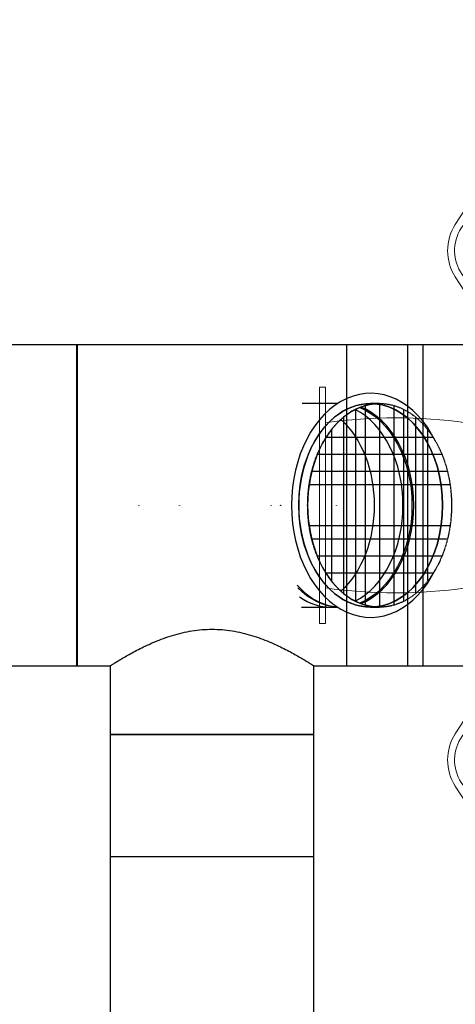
# Model space of a CAD drawing. Header units: millimetres. Extents: x -374129 to 1163271, y -112652 to 695637.
# Tile 122 of 256: x 54041 to 54469, y -32979 to -32013. Entities that reach past the tile are written whole.
import ezdxf
from ezdxf import colors
from ezdxf.entities.mleader import LeaderData, LeaderLine
from ezdxf.math import Vec2, Vec3

# ---------------------------------------------------------------- set-up
doc = ezdxf.new("R2010")
doc.units = ezdxf.units.MM
doc.linetypes.add('DASHED', pattern=[0.75, 0.5, -0.25])
doc.layers.add('KRT_opisy', color=146, linetype='Continuous')
doc.layers.add('KRT_technologia', color=30, linetype='Continuous')
doc.styles.add('WYMIAR', font='romans.shx', dxfattribs={"width": 0.8})

# ---------------------------------------------------------------- blocks, each defined once
blk = doc.blocks.new('sys napowietrzania')
at = {"layer": 'KRT_technologia', "lineweight": 13}
for p, q in [((55516.29, -83.64, -3070), (55488.97, -126.04, -3070)), ((55488.97, -177.49, -3070), (55506.4, -204.54, -3070)), ((55355.4, -517.76, -3070), (55355.4, -285.76, -3070)), ((55361.4, -285.76, -3070), (55355.4, -285.76, -3070)), ((55355.4, -517.76, -3070), (55355.4, -285.76, -3070)), ((55361.4, -285.76, -3070), (55355.4, -285.76, -3070)), ((55361.4, -285.76, -3070), (55361.4, -517.76, -3070)), ((55361.4, -285.76, -3070), (55361.4, -517.76, -3070)), ((55361.4, -517.76, -3070), (55355.4, -517.76, -3070)), ((55361.4, -517.76, -3070), (55355.4, -517.76, -3070)), ((55506.4, -598.99, -3070), (55488.97, -626.04, -3070)), ((55488.97, -677.49, -3070), (55516.29, -719.89, -3070))]:
    blk.add_line(p, q, dxfattribs=at)
at = {"layer": 'KRT_technologia', "linetype": 'ByBlock', "lineweight": -2, "extrusion": (-1.22465e-16, 1, 1.83697e-16)}
for p, q in [((55116.9, -244.26, 904.27), (54537.9, -244.26, 904.27)), ((55116.9, -501.76, -2420), (55117.37, -501.76, -2420)), ((54537.9, -559.26, 904.27), (55116.9, -559.26, 904.27))]:
    blk.add_line(p, q, dxfattribs=at)
at = {"layer": 'KRT_technologia', "linetype": 'Continuous', "lineweight": -2}
for p, q in [((55116.9, -559.26, 904.27), (55116.9, -244.26, 904.27)), ((55349.87, -626.89, 904.27), (55149.87, -626.89, 904.27)), ((55349.87, -746.89, 904.27), (55149.87, -746.89, 904.27))]:
    blk.add_line(p, q, dxfattribs=at)
at = {"layer": 'KRT_technologia', "linetype": 'ByBlock', "lineweight": -2, "extrusion": (2.44929e-16, -6.12323e-17, -1)}
for p, q in [((55517.36, -244.26, 904.27), (55117.36, -244.26, 904.27)), ((55117.36, -559.26, 904.27), (55149.86, -559.26, 904.27)), ((55149.87, -559.26, 904.27), (55149.87, -626.76, 904.27)), ((55349.86, -559.26, 904.27), (55517.36, -559.26, 904.27)), ((55349.87, -626.76, 904.27), (55349.87, -559.26, 904.27))]:
    blk.add_line(p, q, dxfattribs=at)
at = {"layer": 'KRT_technologia', "linetype": 'Continuous', "lineweight": -2, "extrusion": (2.44929e-16, -6.12323e-17, -1)}
for p, q in [((55117.37, -244.26, 904.27), (55117.37, -559.26, 904.27)), ((55382.37, -559.26, 904.27), (55382.37, -244.26, 904.27)), ((55149.87, -626.76, 904.27), (55349.87, -626.76, 904.27))]:
    blk.add_line(p, q, dxfattribs=at)
at = {"layer": 'KRT_technologia', "linetype": 'Continuous', "lineweight": -3}
for p, q in [((55442.37, -559.26, 904.27), (55442.37, -244.26, 904.27)), ((55457.37, -559.26, 904.27), (55457.37, -244.26, 904.27))]:
    blk.add_line(p, q, dxfattribs=at)
at = {"layer": 'KRT_technologia', "linetype": 'ByBlock', "lineweight": -2, "extrusion": (0, -1, -1.83697e-16)}
for p, q in [((55117.37, -301.76, -327.5), (55116.9, -301.76, -327.5)), ((55116.9, -501.76, -327.5), (55117.37, -501.76, -327.5))]:
    blk.add_line(p, q, dxfattribs=at)
at = {"layer": 'KRT_technologia', "linetype": 'ByBlock', "lineweight": -2, "extrusion": (2.16489e-16, -1, -9.40243e-17)}
for p, q in [((55373.31, -301.76, -247.05), (55338.54, -301.76, -247.05)), ((55414.55, -301.76, -224.07), (55405.71, -301.76, -224.07)), ((55338.54, -501.76, -247.05), (55373.31, -501.76, -247.05)), ((55405.71, -501.76, -224.07), (55414.55, -501.76, -224.07))]:
    blk.add_line(p, q, dxfattribs=at)
at = {"layer": 'KRT_technologia', "linetype": 'Continuous', "lineweight": -3, "extrusion": (2.16489e-16, -1, -9.40243e-17)}
for p, q in [((55390.98, -307.48, -224.07), (55390.98, -496.05, -224.07)), ((55400.41, -303.78, -224.07), (55400.41, -499.74, -224.07)), ((55414.55, -301.76, -224.07), (55414.55, -501.76, -224.07)), ((55428.69, -303.78, -224.07), (55428.69, -499.74, -224.07)), ((55438.12, -307.48, -224.07), (55438.12, -496.05, -224.07)), ((55379.19, -315.16, -224.07), (55379.19, -488.37, -224.07)), ((55449.9, -315.16, -224.07), (55449.9, -488.37, -224.07)), ((55367.41, -327.23, -224.07), (55367.41, -476.3, -224.07)), ((55461.69, -327.23, -224.07), (55461.69, -476.3, -224.07)), ((55467.25, -335.1, -224.07), (55361.84, -335.1, -224.07)), ((55475.79, -351.76, -224.07), (55353.31, -351.76, -224.07)), ((55481.22, -368.43, -224.07), (55347.88, -368.43, -224.07)), ((55483.83, -381.76, -224.07), (55345.27, -381.76, -224.07)), ((55483.83, -421.76, -224.07), (55345.27, -421.76, -224.07)), ((55481.22, -435.1, -224.07), (55347.88, -435.1, -224.07)), ((55475.79, -451.76, -224.07), (55353.31, -451.76, -224.07)), ((55467.25, -468.43, -224.07), (55361.84, -468.43, -224.07))]:
    blk.add_line(p, q, dxfattribs=at)
at = {"layer": 'KRT_technologia', "linetype": 'ByBlock', "lineweight": -2, "extrusion": (-1.83697e-16, 1, 6.12323e-17)}
blk.add_line((55337.91, -501.76, -318.71), (55338.54, -501.76, -318.71), dxfattribs=at)
at = {"layer": 'KRT_technologia', "linetype": 'ByBlock', "lineweight": -2}
for p, q in [((55149.87, -626.76, 904.27), (55149.87, -1027.89, 904.27)), ((55349.87, -1027.89, 904.27), (55349.87, -626.76, 904.27))]:
    blk.add_line(p, q, dxfattribs=at)
for centre in [(55177.9, -401.76, -327.5), (55217.9, -401.76, -2420), (55307.9, -401.76, -2420), (55317.32, -401.76, -318.71), (55372.12, -401.76, -247.05)]:
    blk.add_circle(centre, 0.05, dxfattribs=at)
at = {"layer": 'KRT_technologia', "lineweight": 13}
for centre, radius, start, end in [((55528.9, -151.76, -3070), 40.65, 100.63085, 236.39656), ((55528.9, -151.76, -3070), 47.5, 147.20283, 212.79717), ((55430.4, -794.36, -3070), 478.6, 81.71075, 98.28925), ((55430.4, -9.16, -3070), 478.6, 261.71075, 278.28925), ((55528.9, -651.76, -3070), 40.65, 123.60344, 259.36915), ((55528.9, -651.76, -3070), 47.5, 147.20283, 212.79717)]:
    blk.add_arc(centre, radius, start, end, dxfattribs=at)
at = {"layer": 'KRT_technologia', "linetype": 'ByBlock', "lineweight": -2}
for centre, major_axis, start_param, end_param in [((55405.71, -401.76, -224.07), (0, 110), 5.321052, 7.853982), ((55414.55, -401.76, -224.07), (0, 100), 0, 3.141593), ((55405.71, -401.76, -224.07), (0, -110), 4.712389, 7.245316)]:
    blk.add_ellipse(centre, major_axis=major_axis, ratio=0.707107, start_param=start_param, end_param=end_param, dxfattribs=at)
at = {"layer": 'KRT_technologia', "linetype": 'Continuous', "lineweight": -2}
for major_axis, start_param, end_param in [((0, 100), 0, 3.141593), ((0, -100), 0.062524, 3.079071)]:
    blk.add_ellipse((55405.71, -401.76, -247.05), major_axis=major_axis, ratio=0.707107, start_param=start_param, end_param=end_param, dxfattribs=at)
at = {"layer": 'KRT_technologia', "linetype": 'ByBlock', "lineweight": -2, "extrusion": (1.11022e-16, 1.91241e-32, -1)}
blk.add_ellipse((55405.71, -401.76, -224.07), major_axis=(0, 100), ratio=0.707107, start_param=4.712389, end_param=6.283185, dxfattribs=at)
at = {"layer": 'KRT_technologia', "linetype": 'DASHED', "lineweight": -3}
blk.add_ellipse((55414.55, -401.76, -224.07), major_axis=(0, 100), ratio=0.707107, dxfattribs=at)
at = {"layer": 'KRT_technologia', "linetype": 'Continuous', "lineweight": -3}
for centre, start_param, end_param in [((55366.82, -401.76, -247.05), 0.344257, 2.797338), ((55377.43, -401.76, -247.05), 0.265544, 2.876051), ((55377.43, -401.76, -247.05), 5.61518, 6.22066), ((55366.82, -401.76, -247.05), 5.830666, 6.283185)]:
    blk.add_ellipse(centre, major_axis=(0, -100), ratio=0.707107, start_param=start_param, end_param=end_param, dxfattribs=at)
at = {"layer": 'KRT_technologia', "linetype": 'ByBlock', "lineweight": -2, "extrusion": (-1.68828e-29, 1.59005e-29, -1)}
blk.add_ellipse((55375.66, -401.76, -224.07), major_axis=(0, 100), ratio=0.707107, start_param=0.278526, end_param=2.863064, dxfattribs=at)
at = {"layer": 'KRT_technologia', "linetype": 'ByBlock', "lineweight": -2, "extrusion": (-1.53871e-29, 3.2787e-30, -1)}
blk.add_ellipse((55405.71, -401.76, -224.07), major_axis=(0, 100), ratio=0.707107, start_param=0.062522, end_param=3.079069, dxfattribs=at)
at = {"layer": 'KRT_technologia', "linetype": 'Continuous', "lineweight": -2, "extrusion": (-2.9332e-30, -3.03218e-30, -1)}
blk.add_ellipse((55338.54, -401.76, -247.05), major_axis=(0, 100), ratio=0.707107, start_param=0.567365, end_param=2.574226, dxfattribs=at)
at = {"layer": 'KRT_technologia', "linetype": 'Continuous', "lineweight": -2, "extrusion": (-2.00722e-32, -1.2326e-32, -1)}
blk.add_ellipse((55338.54, -401.76, -318.71), major_axis=(0, 100), ratio=0.707107, start_param=0.567365, end_param=1.570796, dxfattribs=at)
at = {"layer": 'KRT_technologia', "linetype": 'ByBlock', "lineweight": -2, "extrusion": (-2.03552e-32, -1.2326e-32, -1)}
blk.add_ellipse((55405.71, -401.76, -224.07), major_axis=(0, -100), ratio=0.707107, start_param=0, end_param=1.570796, dxfattribs=at)
at = {"layer": 'KRT_technologia', "linetype": 'Continuous', "lineweight": -2, "extrusion": (-7.82902e-46, -1.2326e-32, -1)}
blk.add_ellipse((55338.54, -401.76, -318.71), major_axis=(0, -100), ratio=0.707107, start_param=4.712389, end_param=5.715818, dxfattribs=at)
at = {"layer": 'KRT_technologia', "linetype": 'ByBlock', "lineweight": -2, "extrusion": (-1.11022e-16, 1.58896e-29, -1)}
blk.add_ellipse((55375.66, -401.76, -224.07), major_axis=(0, -100), ratio=0.707107, start_param=0.03456, end_param=0.627803, dxfattribs=at)
at = {"layer": 'KRT_technologia', "linetype": 'Continuous', "lineweight": -3}
blk.add_open_spline([(55149.87, -559.26, 904.27), (55149.87, -559.26, 904.27), (55150.02, -559.16, 904.27), (55150.67, -558.75, 904.27), (55151.16, -558.44, 904.27), (55152.48, -557.62, 904.27), (55153.3, -557.1, 904.27), (55155.27, -555.89, 904.27), (55156.41, -555.19, 904.27), (55158.99, -553.63, 904.27), (55160.44, -552.77, 904.27), (55163.58, -550.93, 904.27), (55165.29, -549.94, 904.27), (55168.93, -547.9, 904.27), (55170.86, -546.83, 904.27), (55174.89, -544.68, 904.27), (55177, -543.58, 904.27), (55181.33, -541.4, 904.27), (55183.65, -540.28, 904.27), (55188.53, -538.01, 904.27), (55191.1, -536.87, 904.27), (55196.46, -534.63, 904.27), (55199.25, -533.52, 904.27), (55205.02, -531.42, 904.27), (55208, -530.41, 904.27), (55214.11, -528.55, 904.27), (55217.25, -527.7, 904.27), (55223.62, -526.2, 904.27), (55226.86, -525.56, 904.27), (55233.4, -524.51, 904.27), (55236.7, -524.11, 904.27), (55243.3, -523.58, 904.27), (55246.6, -523.45, 904.27), (55253.13, -523.45, 904.27), (55256.43, -523.58, 904.27), (55263.03, -524.11, 904.27), (55266.33, -524.51, 904.27), (55272.87, -525.56, 904.27), (55276.11, -526.2, 904.27), (55282.48, -527.7, 904.27), (55285.62, -528.55, 904.27), (55291.73, -530.41, 904.27), (55294.71, -531.42, 904.27), (55300.48, -533.52, 904.27), (55303.27, -534.63, 904.27), (55308.63, -536.87, 904.27), (55311.2, -538.01, 904.27), (55316.08, -540.28, 904.27), (55318.4, -541.4, 904.27), (55322.73, -543.58, 904.27), (55324.84, -544.68, 904.27), (55328.87, -546.83, 904.27), (55330.8, -547.9, 904.27), (55334.44, -549.94, 904.27), (55336.15, -550.93, 904.27), (55339.29, -552.77, 904.27), (55340.74, -553.63, 904.27), (55343.32, -555.19, 904.27), (55344.46, -555.89, 904.27), (55346.43, -557.1, 904.27), (55347.25, -557.62, 904.27), (55348.57, -558.44, 904.27), (55349.06, -558.75, 904.27), (55349.71, -559.16, 904.27), (55349.87, -559.26, 904.27), (55349.87, -559.26, 904.27)], degree=3, knots=[156.183321, 156.183321, 156.183321, 156.183321, 165.902838, 165.902838, 175.622355, 175.622355, 185.341872, 185.341872, 195.061389, 195.061389, 204.780905, 204.780905, 214.500422, 214.500422, 224.219939, 224.219939, 233.939456, 233.939456, 243.742854, 243.742854, 253.546253, 253.546253, 263.349651, 263.349651, 273.153049, 273.153049, 282.956448, 282.956448, 292.759846, 292.759846, 302.563245, 302.563245, 312.366643, 312.366643, 322.170041, 322.170041, 331.97344, 331.97344, 341.776838, 341.776838, 351.580236, 351.580236, 361.383635, 361.383635, 371.187033, 371.187033, 380.990432, 380.990432, 390.79383, 390.79383, 400.513347, 400.513347, 410.232864, 410.232864, 419.95238, 419.95238, 429.671897, 429.671897, 439.391414, 439.391414, 449.110931, 449.110931, 458.830448, 458.830448, 468.549964, 468.549964, 468.549964, 468.549964], dxfattribs=at)

msp = doc.modelspace()

# ---------------------------------------------------------------- block references
msp.add_blockref('sys napowietrzania', (-1019.98, -32087.66, 3070))

# ---------------------------------------------------------------- next in the draw order: leaders
at = {"layer": 'KRT_opisy', "color": 1}
ml = msp.add_multileader_mtext('Standard', dxfattribs=at)
ml.set_content('\\C54;SZAFA AKPIA -DOKŁADNE WYMIARY W TRAKCIE DOBORU I ROZMIESZCZENIA ELEMENTÓW AUTOMATYKI PO UWZGLĘDNIENIU RZECZYWISTYCH POTRZEB MONTAŻOWYCH', style='WYMIAR')
ml.set_leader_properties(color=1)
ml.build(insert=Vec2(0, 0))
ml.multileader.update_dxf_attribs({"text_right_attachment_type": 6, "dogleg_length": 0.36, "arrow_head_size": 200, "scale": 100})
ctx = ml.context
ctx.base_point, ctx.scale, ctx.char_height, ctx.arrow_head_size, ctx.landing_gap_size, ctx.plane_origin = Vec3(32699.33, -27661.99), 100, 200, 200, 9, Vec3(4731.61, -111551.57)
ctx.right_attachment = 6
notes = []
notes.append((ctx, [(0, (1, 1, 0), (32663.33, -27661.99), (1, 0), 36, [(1, [(31840, -32770.64)], 0, [])])]))
ctx.mtext.insert, ctx.mtext.width, ctx.mtext.defined_height, ctx.mtext.flow_direction = Vec3(32708.33, -27561.99), 5517.2638, 1534.23, 5
ctx.mtext.has_bg_fill, ctx.mtext.bg_color, ctx.mtext.bg_scale_factor, ctx.mtext.bg_transparency, ctx.mtext.use_window_bg_color = 1, -1027028792, 1.5, 0, 1
for ctx, leaders in notes:
    for number, flags, end, landing, length, lines in leaders:
        leader = LeaderData()
        leader.index, (leader.has_last_leader_line, leader.has_dogleg_vector, leader.attachment_direction) = number, flags
        leader.last_leader_point, leader.dogleg_vector, leader.dogleg_length = Vec3(end), Vec3(landing), length
        for number, points, colour, breaks in lines:
            line = LeaderLine()
            line.index, line.vertices, line.color, line.breaks = number, Vec3.list(points), colors.encode_raw_color(colour), breaks
            leader.lines.append(line)
        ctx.leaders.append(leader)

doc.saveas('drawing.dxf')
